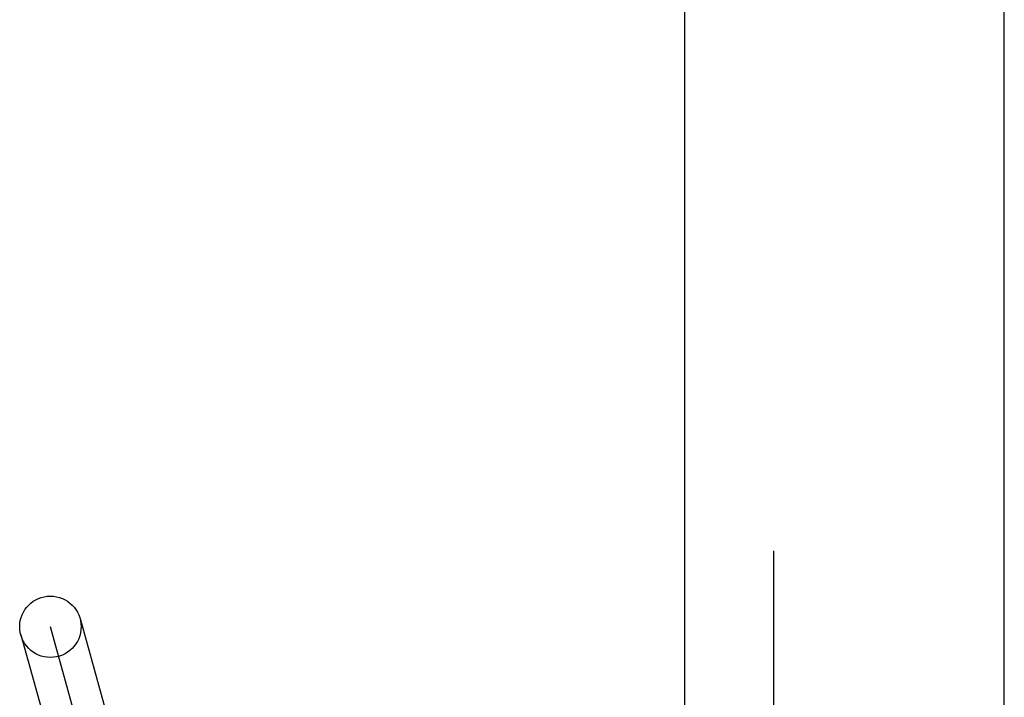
# Model space of a CAD drawing. Header units: inches. Extents: x 0 to 274, y 0 to 177.
# Tile 73 of 138: x 76.763 to 77.084, y 92.702 to 92.923. Entities that reach past the tile are written whole.
import ezdxf

# ---------------------------------------------------------------- set-up
doc = ezdxf.new("R2010")
doc.units = ezdxf.units.IN
doc.header["$LTSCALE"] = 15.069778
doc.header["$MEASUREMENT"] = 0
doc.linetypes.add('HIDDEN', pattern=[0.2, 0.1, -0.1])
doc.layers.add('DEFAULT_2', color=8, linetype='HIDDEN')
doc.layers.add('RIGHT_OR_MAIN_DOOR_ASSEMBLY', color=7, linetype='CONTINUOUS')

msp = doc.modelspace()

# ---------------------------------------------------------------- linework, layer by layer
at = {"layer": 'DEFAULT_2', "color": 8, "linetype": 'HIDDEN'}
for p, q in [((77.00868, 88.22908), (77.00868, 93.72958)), ((76.82413, 92.54224), (76.77323, 92.72528)), ((76.78287, 92.72796), (76.83376, 92.54491)), ((76.7636, 92.7226), (76.81449, 92.53956))]:
    msp.add_line(p, q, dxfattribs=at)
msp.add_circle((76.77323, 92.72528), 0.01, dxfattribs=at)
at = {"layer": 'RIGHT_OR_MAIN_DOOR_ASSEMBLY', "color": 8, "linetype": 'HIDDEN'}
msp.add_line((77.08368, 82.79126), (77.08368, 99.60126), dxfattribs=at)
at = {"layer": 'RIGHT_OR_MAIN_DOOR_ASSEMBLY', "color": 3, "linetype": 'Continuous'}
msp.add_line((76.97968, 82.94626), (76.97968, 99.44626), dxfattribs=at)

doc.saveas('drawing.dxf')
